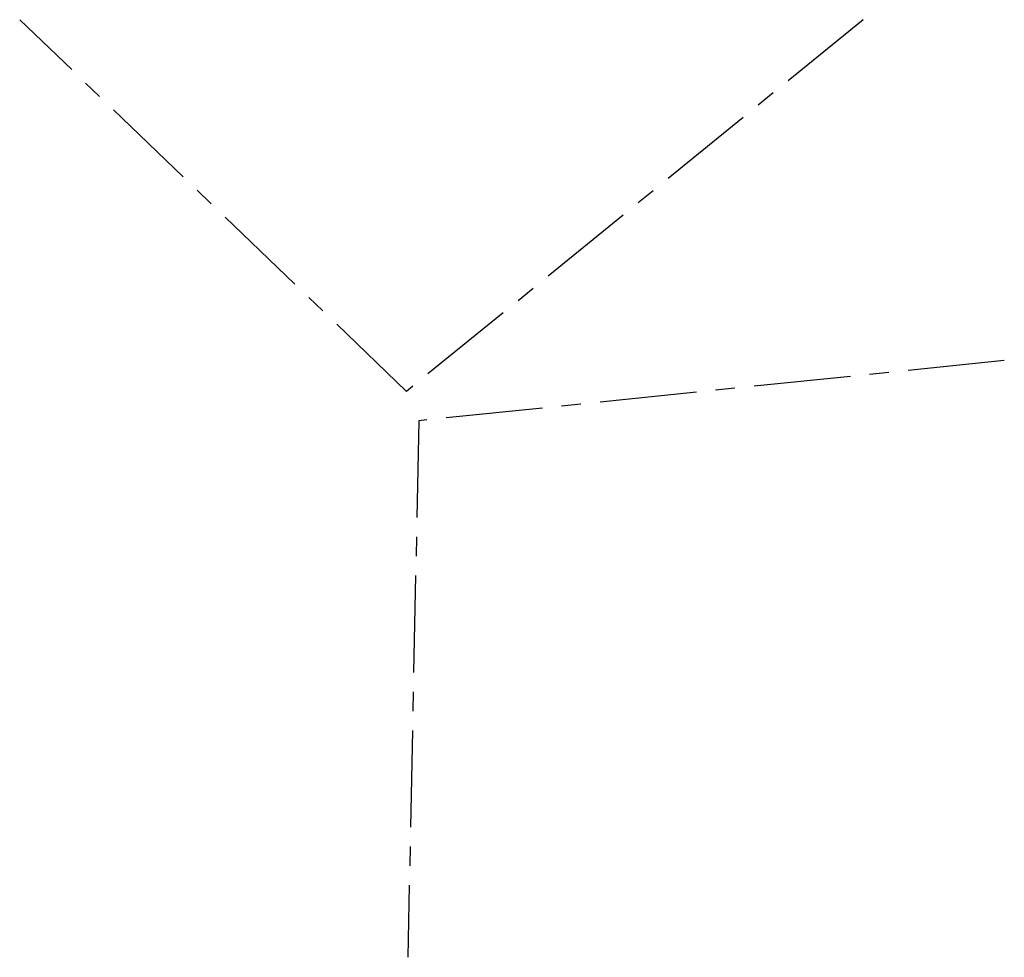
# Model space of a CAD drawing. Extents: x 83 to 720, y -365 to 240.
import ezdxf

# ---------------------------------------------------------------- set-up
doc = ezdxf.new("R2010")
doc.units = 0
doc.header["$LTSCALE"] = 2
doc.header["$MEASUREMENT"] = 0
doc.linetypes.add('CENTER', pattern=[50, 31.25, -6.25, 6.25, -6.25])
doc.layers.add('HL-25', color=2, linetype='CENTER')

msp = doc.modelspace()

# ---------------------------------------------------------------- linework, layer by layer
at = {"layer": 'HL-25'}
for p, q in [((333.4, 0), (83.4, 240)), ((628.4, 240), (333.4, 0)), ((719.56, 19.92), (341.26, -18.98)), ((341.26, -18.98), (334.19, -365.46))]:
    msp.add_line(p, q, dxfattribs=at)

doc.saveas('drawing.dxf')
